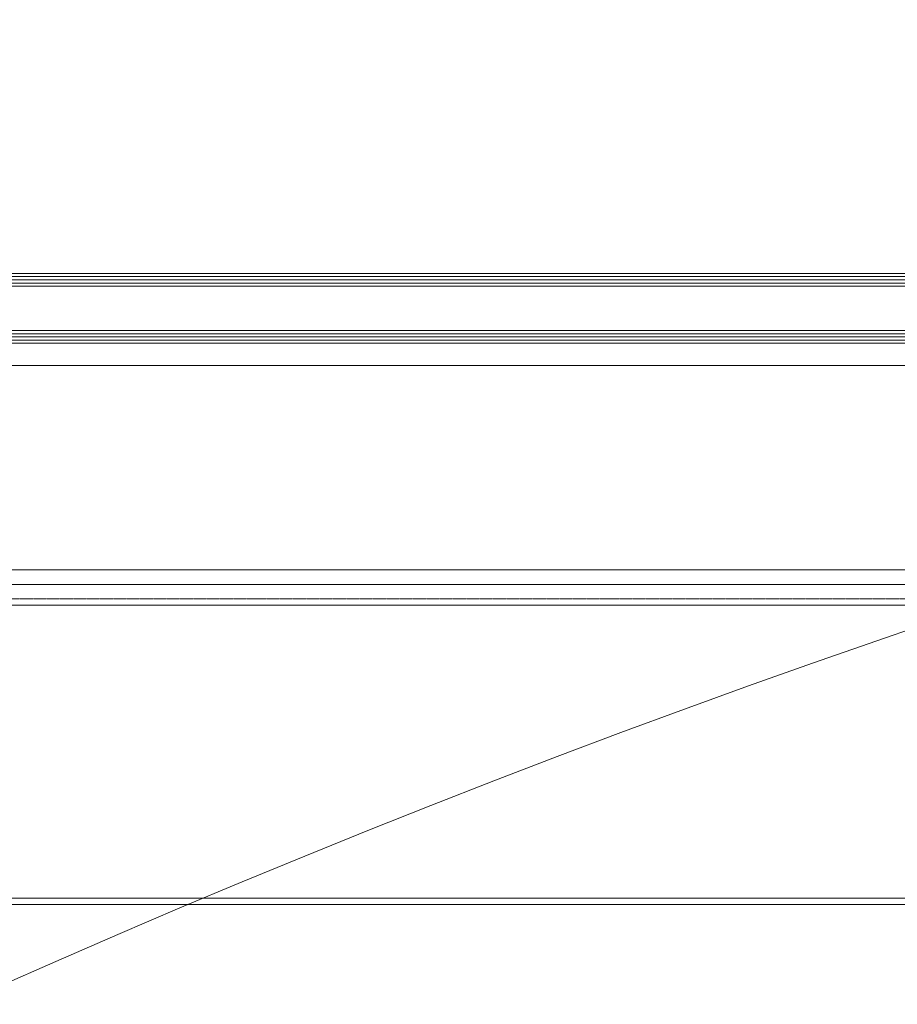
# Model space of a CAD drawing. Header units: millimetres. Extents: x -226731 to 126254, y -16359 to 60195.
# Tile 253 of 256: x -139340 to -139063, y 20748 to 21058. Entities that reach past the tile are written whole.
import ezdxf

# ---------------------------------------------------------------- set-up
doc = ezdxf.new("R2010")
doc.units = ezdxf.units.MM
doc.header["$LTSCALE"] = 0.1
doc.header["$MEASUREMENT"] = 0
doc.linetypes.add('HIDDEN', pattern=[0.375, 0.25, -0.125])
doc.layers.get('0').update_dxf_attribs({"lineweight": 5})
for name, color, linetype, lineweight in [('0_CCE_ FF_SIDE WALL SPRINKLER', 6, 'Continuous', 0), ('3_Hatch', 8, 'Continuous', 0), ('FIRE CIRCULE', 7, 'Continuous', 5), ('SPRINKLER COVERAGE AREA', 1, 'Continuous', 9), ('TEXT', 70, 'Continuous', 5)]:
    doc.layers.add(name, color=color, linetype=linetype, lineweight=lineweight)
doc.layers.add('A-ANNO-DIMS-30', color=7, linetype='Continuous')
doc.layers.add('FIRE FIGHTING SERVICES', color=5, linetype='Continuous')
doc.styles.add('A-ANNO-DIM regular', font='isocp.shx')
doc.styles.get("Standard").update_dxf_attribs({"font": 'ARIALN.TTF'})
doc.dimstyles.new('A-100mm-Regular', dxfattribs={"dimtxt": 200, "dimasz": 100, "dimexe": 100, "dimexo": 10, "dimgap": 50, "dimtad": 1, "dimdec": 0, "dimzin": 12, "dimdsep": 46, "dimtxsty": 'A-ANNO-DIM regular', "dimblk": 'ARCHTICK', "dimcen": 0, "dimdle": 100, "dimclrd": 205, "dimclre": 205, "dimclrt": 211, "dimadec": 0, "dimazin": 0, "dimtfac": 1, "dimtdec": 0, "dimtix": 1, "dimtmove": 2, "dimatfit": 3, "dimldrblk": 'ARCHTICK', "dimfxl": 0, "dimtvp": 1, "dimtolj": 1, "dimtzin": 0, "dimarcsym": 0})

# ---------------------------------------------------------------- blocks, each defined once
blk = doc.blocks.new('*U429')
at = {"layer": '3_Hatch', "color": 8}
for p, q in [((29.99, 199.78), (1150, 199.78)), ((28.4, 105.47), (1150, 105.47)), ((30.03, 98.97), (1150, 98.97)), ((29.51, 94.41), (1150, 94.41)), ((29.56, 30.01), (1150, 30.01)), ((1150, 23, 0), (7.48, 23)), ((1150, 22, 0), (7.48, 22)), ((1150, 21, 0), (7.48, 21)), ((1150, 20, 0), (7.48, 20)), ((1150, 19, 0), (7.48, 19)), ((1150, 5, 0), (7.48, 5)), ((1150, 4, 0), (7.48, 4)), ((1150, 3, 0), (7.48, 3)), ((1150, 2, 0), (7.48, 2)), ((1150, 1, 0), (7.48, 1))]:
    blk.add_line(p, q, dxfattribs=at)
at = {"layer": '3_Hatch', "color": 8, "linetype": 'HIDDEN', "ltscale": 5}
blk.add_line((29.99, 197.78), (1150, 197.78), dxfattribs=at)
at = {"layer": '3_Hatch', "color": 8, "linetype": 'HIDDEN'}
blk.add_line((30.03, 103.48), (1150, 103.48), dxfattribs=at)
blk = doc.blocks.new('_ArchTick')
at = {"color": 0, "linetype": 'ByBlock', "const_width": 0.15}
blk.add_lwpolyline([(-0.5, -0.5), (0.5, 0.5)], dxfattribs=at)
blk = doc.blocks.new('A$C2AD535C3')
at = {"layer": 'SPRINKLER COVERAGE AREA', "color": 1}
blk.add_circle((0, 0), 2500, dxfattribs=at)
blk = doc.blocks.new('G$C3584CA52')
at = {"layer": '0_CCE_ FF_SIDE WALL SPRINKLER', "color": 240, "xscale": -0.6, "yscale": 0.6, "zscale": 0.6}
blk.add_blockref('A$C2AD535C3', (0, -1500), dxfattribs=at)

msp = doc.modelspace()

# ---------------------------------------------------------------- linework, layer by layer
at = {"layer": 'FIRE CIRCULE', "color": 3}
for centre in [(-136708.5, 19689.6), (-137926.85, 17553.1)]:
    msp.add_circle(centre, 3500, dxfattribs=at)

# ---------------------------------------------------------------- block references
at = {"layer": '3_Hatch', "color": 8, "rotation": 179.9999999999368}
msp.add_blockref('*U429', (-138913.95, 20978.95), dxfattribs=at)
at = {"layer": 'FIRE FIGHTING SERVICES'}
msp.add_blockref('G$C3584CA52', (-139060.33, 21220.5), dxfattribs=at)

# ---------------------------------------------------------------- texts
at = {"layer": 'TEXT', "color": 8, "insert": (-139335.73, 15378.72), "char_height": 100, "width": 1570.5043, "attachment_point": 1, "rotation": 90}
msp.add_mtext('\\pi444.495;HAND WASH', dxfattribs=at)

# ---------------------------------------------------------------- leaders
at = {"layer": 'A-ANNO-DIMS-30', "color": 8}
msp.add_leader([(-138736.38, 20679.18), (-138736.38, 22039.98), (-139542.21, 22039.98)], dimstyle='A-100mm-Regular', dxfattribs=at)

doc.saveas('drawing.dxf')
